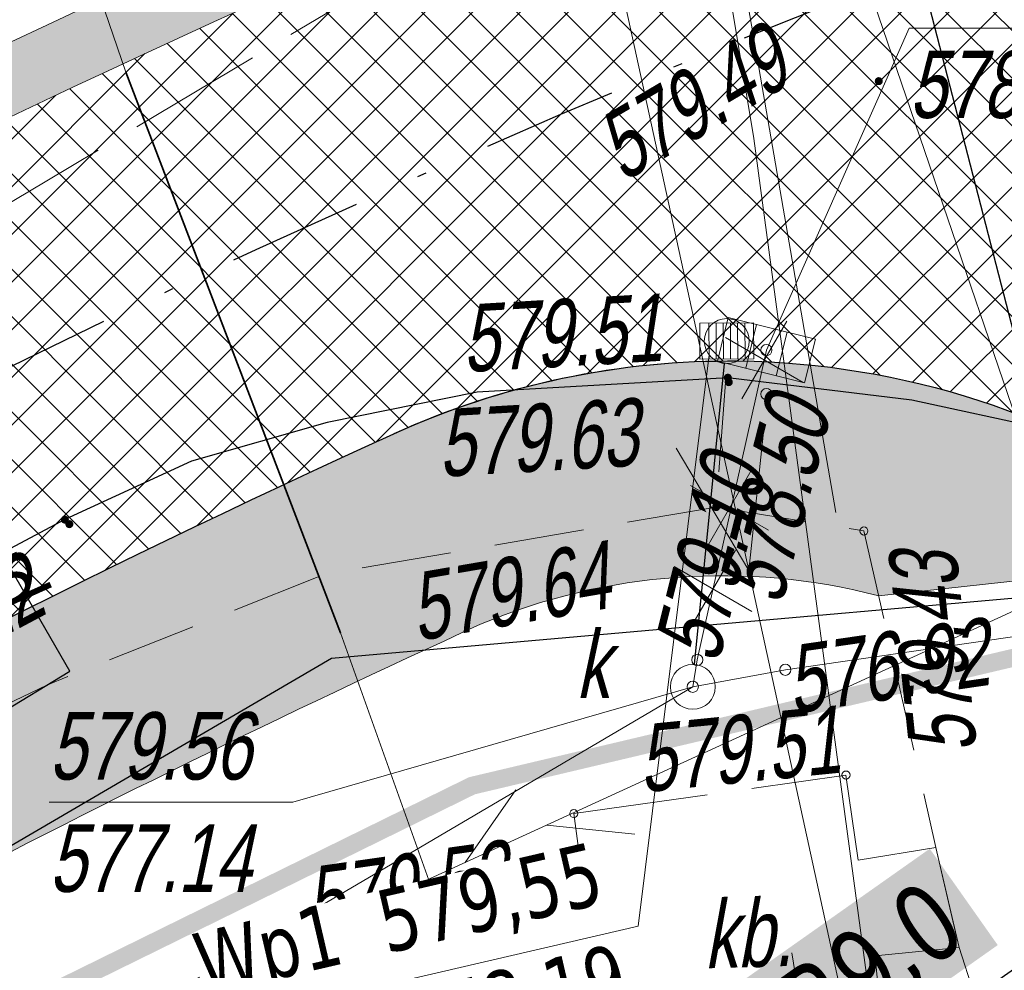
# Model space of a CAD drawing. Header units: metres. Extents: x 7403618 to 7449367, y 5479833 to 5516047.
# Tile 65 of 72: x 7449129 to 7449140, y 5479946 to 5479956. Entities that reach past the tile are written whole.
import ezdxf

# ---------------------------------------------------------------- set-up
doc = ezdxf.new("R2010")
doc.units = ezdxf.units.M
doc.header["$MEASUREMENT"] = 0
for name, pattern in [('0.5_0.5', [1, 0.5, -0.5]), ('1_OTKC', [1.5, 1, -0.5]), ('1_OTKJ', [2, 1.5, -0.5]), ('1_OTKU', [2, 1.5, -0.5]), ('3_SUEP_A', [0]), ('3_SUKP', [0]), ('3_SULO', [0]), ('3_SUTP_A', [0]), ('3_SUWP', [0]), ('414-500', [1, 0.5, -0.5]), ('DASHDOT', [1, 0.5, -0.25, 0, -0.25]), ('KTCR02-500', [1.5, 1, -0.5]), ('KTJZ01-500', [2, 1.5, -0.5])]:
    doc.linetypes.add(name, pattern=pattern)
doc.layers.get('0').update_dxf_attribs({"linetype": 'CONTINUOUS', "lineweight": 9})
doc.layers.get('Defpoints').update_dxf_attribs({"linetype": 'CONTINUOUS'})
for name, color, linetype, lineweight in [('0_kraw_najazd', 212, 'CONTINUOUS', 30), ('0_kraw_wysoki', 152, 'CONTINUOUS', 30), ('_MPZP_linie rozgraniczajace', 7, 'CONTINUOUS', 0), ('_MPZP_NLZ', 212, 'LINIAZAB', 15), ('demontaż', 1, 'CONTINUOUS', 9), ('KANDESZCZ', 82, 'CONTINUOUS', 30), ('kilometraż', 251, 'CONTINUOUS', 9), ('KTCR02', 7, 'CONTINUOUS', 15), ('KTJZ01', 7, 'CONTINUOUS', 15), ('KTKR01', 7, 'CONTINUOUS', 15), ('mdcp', 253, 'CONTINUOUS', 5), ('OSIE', 30, 'DASHDOT', 30), ('OTK_E_T_3', 7, 'CONTINUOUS', 0), ('OTK_L_0', 7, '1_OTKJ', 18), ('OTK_L_2', 7, '1_OTKC', 18), ('OTK_L_4', 7, '1_OTKU', 18), ('OTR_T_0', 21, 'CONTINUOUS', 13), ('RTPW02', 7, 'CONTINUOUS', 15), ('SUEP_L_0', 1, '3_SUEP_A', 18), ('SUK_E_T_4', 34, 'CONTINUOUS', 0), ('SUK_T_1', 34, 'CONTINUOUS', 18), ('SUK_T_3', 34, 'CONTINUOUS', 18), ('SUKP_L_0', 34, '3_SUKP', 18), ('SUKR_T_0', 34, 'CONTINUOUS', 18), ('SUL_L_1', 7, '3_SULO', 35), ('SUTP_L_0', 30, '3_SUTP_A', 18), ('SUWP_L_0', 5, '3_SUWP', 18), ('wodociag_proj', 150, 'CONTINUOUS', 25), ('Wymiary', 5, 'CONTINUOUS', 13)]:
    doc.layers.add(name, color=color, linetype=linetype, lineweight=lineweight)
doc.layers.add('Zakres', color=7, linetype='414-500', true_color=0x3a9db6)
doc.styles.get("Standard").update_dxf_attribs({"font": 'verdana.ttf', "width": 0.75})
doc.styles.add('Style-WORKING_1250 I 0.20944', font='WORKING_1250.shx', dxfattribs={"oblique": 12})
doc.linetypes.add('LINIAZAB', pattern='A,0,-0.248511,[1,linia rozgraniczajaca.shx,S=0.1,R=305.396677,X=0,Y=-0.000911],-0.350123', length=0.598634)
doc.dimstyles.new('RZUT', dxfattribs={"dimscale": 0.35, "dimtxt": 2.5, "dimasz": 2.5, "dimexe": 1.25, "dimexo": 0.625, "dimgap": 1, "dimtad": 1, "dimzin": 1, "dimtxsty": 'Standard', "dimblk": 'OBLIQUE', "dimcen": 2.5, "dimadec": 0, "dimazin": 0, "dimtfac": 1, "dimtmove": 0, "dimatfit": 3, "dimfxl": 1, "dimtfill": 2, "dimtfillclr": 256, "dimarcsym": 0})

# ---------------------------------------------------------------- blocks, each defined once
blk = doc.blocks.new('1_OTRS_1')
at = {"layer": 'OTR_T_0', "color": 7, "linetype": 'Continuous', "lineweight": 13}
blk.add_circle((0, 0), 0.45, dxfattribs=at)
blk = doc.blocks.new('4_SUKK_1')
at = {"layer": 'SUK_T_1', "linetype": 'Continuous', "lineweight": 13}
for p, q in [((-5, -2.5), (-5, 2.5)), ((-5, 2.5), (5, 2.5)), ((-1.75, 2.5), (-1.75, -2.5)), ((1.75, 2.5), (1.75, -2.5)), ((5, 2.5), (5, -2.5)), ((5, -2.5), (-5, -2.5))]:
    blk.add_line(p, q, dxfattribs=at)
blk = doc.blocks.new('4_SUKS_1')
at = {"layer": 'SUK_T_3', "linetype": 'Continuous', "lineweight": 13}
blk.add_circle((0, 0), 2.5, dxfattribs=at)
blk = doc.blocks.new('4_SUPS_1')
at = {"layer": 'SUKR_T_0', "linetype": 'Continuous', "lineweight": 13}
blk.add_circle((0, 0), 0.625, dxfattribs=at)
blk = doc.blocks.new('RTPW02_1')
at = {"linetype": 'ByBlock', "lineweight": -2}
h = blk.add_hatch(color=0, dxfattribs=at)
edge = h.paths.add_edge_path()
edge.add_arc((0, 0), 0.045, 0, 360)
blk = doc.blocks.new('mpzp_Borek')
at = {"layer": '_MPZP_linie rozgraniczajace', "color": 212, "linetype": 'Continuous', "lineweight": 30, "flags": 128}
for points in [[(-6.394, 36.367), (-0.716, 24.663), (-6.174, 16.685), (-20.265, 10.241), (-45.516, -7.138), (-70.879, -22.877), (-106.314, -36.028), (-142.728, -46.16), (-164.888, -49.54), (-163.308, -59.899), (-140.572, -56.431), (-104.678, -45.981), (-65.699, -30.251), (-46.916, -20.179), (-18.398, -0.602), (-4.775, 7.356), (3.566, 8.093)], [(6.367, -6.916), (3.566, 8.093), (-0.716, 24.663)]]:
    blk.add_lwpolyline(points, dxfattribs=at)
blk = doc.blocks.new('MDCP_borek')
at = {"layer": '_MPZP_NLZ', "linetype": 'Continuous', "lineweight": 13}
blk.add_line((206.785, -44.008), (205.744, -37.815), dxfattribs=at)
blk.add_line((206.785, -44.008), (205.744, -37.815), dxfattribs=at)
at = {"layer": 'KTCR02', "color": 252, "linetype": 'KTCR02-500', "lineweight": 13, "true_color": 0x939598, "flags": 128}
blk.add_lwpolyline([(204.903, -32.853), (200.533, -33.603), (197.453, -34.833), (194.373, -36.313), (188.733, -40.143), (180.863, -45.773), (174.913, -49.783)], dxfattribs=at)
blk.add_lwpolyline([(204.903, -32.853), (200.533, -33.603), (197.453, -34.833), (194.373, -36.313), (188.733, -40.143), (180.863, -45.773), (174.913, -49.783)], dxfattribs=at)
at = {"layer": 'KTJZ01', "color": 252, "linetype": 'KTJZ01-500', "lineweight": 13, "true_color": 0x939598, "flags": 128}
blk.add_lwpolyline([(39.623, -60.193), (40.363, -66.123), (41.663, -74.253), (43.943, -83.953), (45.913, -90.913), (46.973, -91.803), (50.363, -93.703), (54.423, -93.293), (62.453, -91.123), (68.393, -89.683), (75.073, -87.963), (85.853, -85.123), (92.523, -83.303), (95.383, -82.473), (101.573, -80.493), (108.093, -78.253), (116.373, -75.223), (124.513, -71.633), (131.743, -68.643), (141.593, -64.193), (144.023, -62.903), (147.183, -61.283), (151.263, -59.063), (156.793, -55.923), (162.093, -52.783), (168.243, -48.773), (176.893, -42.833), (185.543, -36.803), (192.933, -31.893), (197.453, -29.223), (201.193, -26.983)], dxfattribs=at)
blk.add_lwpolyline([(39.623, -60.193), (40.363, -66.123), (41.663, -74.253), (43.943, -83.953), (45.913, -90.913), (46.973, -91.803), (50.363, -93.703), (54.423, -93.293), (62.453, -91.123), (68.393, -89.683), (75.073, -87.963), (85.853, -85.123), (92.523, -83.303), (95.383, -82.473), (101.573, -80.493), (108.093, -78.253), (116.373, -75.223), (124.513, -71.633), (131.743, -68.643), (141.593, -64.193), (144.023, -62.903), (147.183, -61.283), (151.263, -59.063), (156.793, -55.923), (162.093, -52.783), (168.243, -48.773), (176.893, -42.833), (185.543, -36.803), (192.933, -31.893), (197.453, -29.223), (201.193, -26.983)], dxfattribs=at)
at = {"layer": 'KTKR01', "color": 252, "linetype": 'Continuous', "lineweight": 30, "true_color": 0x939598, "flags": 128}
blk.add_lwpolyline([(210.235, -32.773), (209.723, -32.483), (208.553, -31.983), (207.083, -31.663), (205.033, -31.413), (202.243, -31.573), (200.573, -31.913), (199.063, -32.343), (197.653, -32.993), (194.873, -34.473), (191.763, -36.623), (182.333, -43.073)], dxfattribs=at)
blk.add_lwpolyline([(210.235, -32.773), (209.723, -32.483), (208.553, -31.983), (207.083, -31.663), (205.033, -31.413), (202.243, -31.573), (200.573, -31.913), (199.063, -32.343), (197.653, -32.993), (194.873, -34.473), (191.763, -36.623), (182.333, -43.073)], dxfattribs=at)
at = {"layer": 'OTK_L_0', "color": 252, "linetype": 'Continuous', "lineweight": 13, "true_color": 0x939598}
blk.add_line((204.991, -25.712), (206.235, -32.912), dxfattribs=at)
blk.add_line((204.991, -25.712), (206.235, -32.912), dxfattribs=at)
at = {"layer": 'OTK_L_2', "color": 252, "linetype": '1_OTKC', "lineweight": 13, "true_color": 0x939598}
for p, q in [((205.008, -31.465), (204.903, -32.853)), ((205.008, -31.465), (204.903, -32.853)), ((204.903, -32.853), (206.548, -33.119)), ((204.903, -32.853), (206.548, -33.119)), ((206.548, -33.119), (207.349, -36.643)), ((206.548, -33.119), (207.349, -36.643)), ((207.349, -36.643), (207.607, -37.755)), ((207.349, -36.643), (207.607, -37.755)), ((207.607, -37.755), (207.859, -38.533)), ((207.607, -37.755), (207.859, -38.533))]:
    blk.add_line(p, q, dxfattribs=at)
at = {"layer": 'OTK_L_4', "color": 252, "linetype": '1_OTKU', "lineweight": 13, "true_color": 0x939598}
for p, q in [((203.318, -36.264), (206.348, -35.835)), ((203.318, -36.264), (206.348, -35.835)), ((206.348, -35.835), (206.483, -36.783)), ((206.348, -35.835), (206.483, -36.783)), ((203.715, -39.217), (203.318, -36.264)), ((203.715, -39.217), (203.318, -36.264)), ((206.483, -36.783), (207.349, -36.643)), ((206.483, -36.783), (207.349, -36.643)), ((207.349, -36.643), (207.607, -37.755)), ((207.349, -36.643), (207.607, -37.755)), ((207.607, -37.755), (206.673, -37.845)), ((207.607, -37.755), (206.673, -37.845)), ((206.673, -37.845), (206.765, -38.85)), ((206.673, -37.845), (206.765, -38.85))]:
    blk.add_line(p, q, dxfattribs=at)
at = {"layer": 'SUEP_L_0', "linetype": 'Continuous', "lineweight": 13}
for p, q in [((205.267, -33.557), (203.133, -23.787)), ((205.267, -33.557), (203.133, -23.787)), ((205.267, -33.557), (205.435, -31.984)), ((205.267, -33.557), (205.435, -31.984)), ((204.458, -32.198), (205.267, -33.557)), ((204.458, -32.198), (205.267, -33.557)), ((207.235, -42.564), (205.267, -33.557)), ((207.235, -42.564), (205.267, -33.557))]:
    blk.add_line(p, q, dxfattribs=at)
at = {"layer": 'SUKP_L_0', "linetype": 'Continuous', "lineweight": 13}
for p, q in [((204.693, -34.553), (205.462, -31.106)), ((204.693, -34.553), (205.462, -31.106)), ((205.673, -34.663), (218.253, -32.833)), ((205.673, -34.663), (218.253, -32.833)), ((204.643, -34.853), (204.693, -34.553)), ((204.643, -34.853), (204.693, -34.553)), ((204.643, -34.853), (205.673, -34.663)), ((204.643, -34.853), (205.673, -34.663)), ((193.763, -41.253), (204.643, -34.853)), ((193.763, -41.253), (204.643, -34.853))]:
    blk.add_line(p, q, dxfattribs=at)
at = {"layer": 'SUKR_T_0', "linetype": 'Continuous', "lineweight": 13}
for p, q in [((205.462, -31.106), (207.053, -27.523)), ((205.462, -31.106), (207.053, -27.523)), ((207.053, -27.523), (209.794, -27.523)), ((207.053, -27.523), (209.794, -27.523)), ((204.643, -34.853), (200.192, -36.135)), ((204.643, -34.853), (200.192, -36.135)), ((197.478, -36.135), (200.192, -36.135)), ((197.478, -36.135), (200.192, -36.135))]:
    blk.add_line(p, q, dxfattribs=at)
at = {"layer": 'SUL_L_1', "color": 7, "linetype": 'Continuous'}
blk.add_line((198.333, -28.013), (200.723, -34.253), dxfattribs=at)
blk.add_line((198.333, -28.013), (200.723, -34.253), dxfattribs=at)
at = {"layer": 'SUTP_L_0', "linetype": 'Continuous', "lineweight": 13}
for p, q in [((199.609, -37.955), (213.243, -31.701)), ((199.609, -37.955), (213.243, -31.701)), ((202.109, -36.808), (202.673, -36)), ((202.109, -36.808), (202.673, -36)), ((203.018, -36.391), (203.999, -36.492)), ((203.018, -36.391), (203.999, -36.492)), ((185.975, -44.21), (199.609, -37.955)), ((185.975, -44.21), (199.609, -37.955))]:
    blk.add_line(p, q, dxfattribs=at)
at = {"layer": 'SUWP_L_0', "linetype": 'Continuous', "lineweight": 13}
for p, q in [((205.323, -28.753), (204.493, -23.773)), ((205.323, -28.753), (204.493, -23.773)), ((197.563, -25.783), (198.333, -28.013)), ((197.563, -25.783), (198.333, -28.013)), ((198.333, -28.013), (200.723, -34.253)), ((198.333, -28.013), (200.723, -34.253)), ((206.753, -39.363), (205.323, -28.753)), ((206.753, -39.363), (205.323, -28.753)), ((200.723, -34.253), (204.613, -45.153)), ((200.723, -34.253), (204.613, -45.153))]:
    blk.add_line(p, q, dxfattribs=at)
blk.add_blockref('mpzp_Borek', (205.397, -41.892))
blk.add_blockref('mpzp_Borek', (205.397, -41.892))
at = {"layer": 'OTR_T_0', "color": 252, "linetype": 'Continuous', "lineweight": 13, "true_color": 0x939598, "xscale": 0.1, "yscale": 0.1, "zscale": 0.1}
for p in [(206.548, -33.119), (206.548, -33.119), (206.348, -35.835), (206.348, -35.835), (203.318, -36.264), (203.318, -36.264)]:
    blk.add_blockref('1_OTRS_1', p, dxfattribs=at)
at = {"layer": 'RTPW02', "color": 252, "linetype": 'Continuous', "lineweight": 13, "true_color": 0x939598}
for p in [(206.713, -28.113), (206.713, -28.113), (205.033, -31.413), (205.033, -31.413), (205.043, -31.463), (205.043, -31.463), (204.903, -32.853), (204.903, -32.853), (197.653, -32.993), (197.653, -32.993), (197.703, -33.043), (197.703, -33.043)]:
    blk.add_blockref('RTPW02_1', p, dxfattribs=at)
at = {"layer": 'SUK_T_1', "linetype": 'Continuous', "lineweight": 13, "xscale": 0.1, "yscale": 0.1, "zscale": 0.1, "rotation": 346.0299997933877}
blk.add_blockref('4_SUKK_1', (205.462, -31.106), dxfattribs=at)
blk.add_blockref('4_SUKK_1', (205.462, -31.106), dxfattribs=at)
at = {"layer": 'SUK_T_3', "linetype": 'Continuous', "lineweight": 13, "xscale": 0.1, "yscale": 0.1, "zscale": 0.1}
blk.add_blockref('4_SUKS_1', (204.643, -34.853), dxfattribs=at)
blk.add_blockref('4_SUKS_1', (204.643, -34.853), dxfattribs=at)
at = {"layer": 'SUKR_T_0', "linetype": 'Continuous', "lineweight": 13, "xscale": 0.1, "yscale": 0.1, "zscale": 0.1}
for p in [(205.462, -31.106), (205.462, -31.106), (205.463, -31.596), (205.463, -31.596), (204.693, -34.553), (204.693, -34.553), (205.673, -34.663), (205.673, -34.663), (204.643, -34.853), (204.643, -34.853)]:
    blk.add_blockref('4_SUPS_1', p, dxfattribs=at)
at = {"layer": 'OTK_E_T_3', "color": 252, "lineweight": 13, "true_color": 0x939598, "insert": (205.253, -37.603), "char_height": 0.75, "attachment_point": 5, "rotation": 1.6366, "line_spacing_factor": 0.6}
blk.add_mtext('\\FWORKING_1250;\\Q12;\\H1x;\\W0.733333;kb.', dxfattribs=at)
blk.add_mtext('\\FWORKING_1250;\\Q12;\\H1x;\\W0.733333;kb.', dxfattribs=at)
at = {"layer": 'OTR_T_0', "color": 252, "lineweight": 13, "true_color": 0x939598, "char_height": 0.75, "attachment_point": 1, "line_spacing_factor": 0.6}
for s, insert, rotation in [('\\FWORKING_1250;\\Q12;\\H1x;\\W0.733333;579.43', (207.062, -35.643), 95.987), ('\\FWORKING_1250;\\Q12;\\H1x;\\W0.733333;579.43', (207.062, -35.643), 95.987), ('\\FWORKING_1250;\\Q12;\\H1x;\\W0.733333;579.51', (203.998, -35.282), 5.6624), ('\\FWORKING_1250;\\Q12;\\H1x;\\W0.733333;579.51', (203.998, -35.282), 5.6624), ('\\FWORKING_1250;\\Q12;\\H1x;\\W0.733333;579.52', (200.286, -36.875), 8.0586), ('\\FWORKING_1250;\\Q12;\\H1x;\\W0.733333;579.52', (200.286, -36.875), 8.0586)]:
    blk.add_mtext(s, dxfattribs=dict(at, insert=insert, rotation=rotation))
at = {"layer": 'RTPW02', "color": 252, "linetype": 'Continuous', "lineweight": 13, "true_color": 0x939598, "style": 'Style-WORKING_1250 I 0.20944', "oblique": 12, "width": 0.725}
for s, rotation, p in [('579.49', 30.5707, (203.864, -29.245)), ('579.49', 30.5707, (203.864, -29.245)), ('579.51', 3.2822, (202.094, -31.352)), ('579.51', 3.2822, (202.094, -31.352)), ('579.63', 3.2822, (201.827, -32.517)), ('579.63', 3.2822, (201.827, -32.517)), ('579.64', 9.7385, (201.566, -34.346)), ('579.64', 9.7385, (201.566, -34.346)), ('580.12', 28.0297, (195.511, -35.073)), ('580.12', 28.0297, (195.511, -35.073))]:
    blk.add_text(s, height=0.75, rotation=rotation, dxfattribs=at).set_placement(p)
at = {"layer": 'SUK_E_T_4', "lineweight": 13, "insert": (203.343, -34.976), "char_height": 0.75, "attachment_point": 7, "line_spacing_factor": 0.6}
blk.add_mtext('\\FWORKING_1250;\\Q12;\\H1x;\\W0.733333;k', dxfattribs=at)
blk.add_mtext('\\FWORKING_1250;\\Q12;\\H1x;\\W0.733333;k', dxfattribs=at)
at = {"layer": 'SUKR_T_0', "lineweight": 13, "char_height": 0.75, "attachment_point": 1, "line_spacing_factor": 0.6}
for s, insert in [('\\FWORKING_1250;\\Q12;\\H1x;\\W0.733333;578.76', (207.053, -27.773)), ('\\FWORKING_1250;\\Q12;\\H1x;\\W0.733333;578.76', (207.053, -27.773)), ('\\FWORKING_1250;\\Q12;\\H1x;\\W0.733333;579.56', (197.478, -35.135)), ('\\FWORKING_1250;\\Q12;\\H1x;\\W0.733333;579.56', (197.478, -35.135)), ('\\FWORKING_1250;\\Q12;\\H1x;\\W0.733333;577.14', (197.478, -36.385)), ('\\FWORKING_1250;\\Q12;\\H1x;\\W0.733333;577.14', (197.478, -36.385))]:
    blk.add_mtext(s, dxfattribs=dict(at, insert=insert))
at = {"layer": 'SUKR_T_0', "lineweight": 13, "char_height": 0.75, "line_spacing_factor": 0.6}
for s, insert, attachment_point, rotation in [('\\FWORKING_1250;\\Q12;\\H1x;\\W0.733333;578.50', (205.463, -31.596), 3, 75.62), ('\\FWORKING_1250;\\Q12;\\H1x;\\W0.733333;578.50', (205.463, -31.596), 3, 75.62), ('\\FWORKING_1250;\\Q12;\\H1x;\\W0.733333;579.10', (204.935, -34.614), 7, 75.96), ('\\FWORKING_1250;\\Q12;\\H1x;\\W0.733333;579.10', (204.935, -34.614), 7, 75.96), ('\\FWORKING_1250;\\Q12;\\H1x;\\W0.733333;576.92', (205.691, -34.787), 4, 8.29), ('\\FWORKING_1250;\\Q12;\\H1x;\\W0.733333;576.92', (205.691, -34.787), 4, 8.29)]:
    blk.add_mtext(s, dxfattribs=dict(at, insert=insert, attachment_point=attachment_point, rotation=rotation))
blk = doc.blocks.new('Wpust')
at = {"layer": 'KANDESZCZ', "lineweight": 20, "ltscale": 20}
for points in [[(-0.36, -0.026), (0.114, 0.342), (0.36, 0.026), (-0.114, -0.342), (-0.36, -0.026)], [(0.114, 0.342), (0.36, 0.026)]]:
    blk.add_lwpolyline(points, dxfattribs=at)
at = {"layer": 'KANDESZCZ', "lineweight": 5, "ltscale": 20}
for points in [[(-0.03, 0.23), (0.216, -0.086)], [(0.033, 0.279), (0.279, -0.037)], [(-0.156, 0.132), (0.089, -0.184)], [(-0.093, 0.181), (0.152, -0.135)], [(-0.283, 0.034), (-0.037, -0.282)], [(-0.219, 0.083), (0.026, -0.233)]]:
    blk.add_lwpolyline(points, dxfattribs=at)
at = {"layer": 'KANDESZCZ', "lineweight": 20, "ltscale": 20}
blk.add_circle((0, 0), 0.25, dxfattribs=at)
blk = doc.blocks.new('demontaż')
at = {"layer": 'demontaż'}
for points in [[(-0.25, -0.433), (0.25, 0.433)], [(-0.433, 0.25), (0.433, -0.25)]]:
    blk.add_lwpolyline(points, dxfattribs=at)
blk = doc.blocks.new('*D186')
at = {"layer": 'Defpoints', "color": 0, "transparency": 16777216}
for p in [(7449125.669, 5479951.125), (7449185.602, 5479835.765)]:
    blk.add_point(p, dxfattribs=at)
at = {"layer": 'Wymiary', "color": 0, "lineweight": -2, "transparency": 16777216}
blk.add_line((7449137.1, 5479929.122), (7449126.314, 5479949.883), dxfattribs=at)
at = {"layer": 'Wymiary', "color": 0, "transparency": 16777216}
blk.add_solid([(7449126.521, 5479949.99), (7449126.107, 5479949.775), (7449125.669, 5479951.125)], dxfattribs=at)
at = {"layer": 'Wymiary', "color": 0, "transparency": 16777216, "insert": (7449137.026, 5479931.227), "char_height": 0.875, "attachment_point": 5, "rotation": 297.4532, "bg_fill": 1, "box_fill_scale": 1.25, "bg_fill_color": 256, "bg_fill_true_color": 16448250, "bg_fill_transparency": 0}
blk.add_mtext('R130,0', dxfattribs=at)
blk = doc.blocks.new('*D188')
at = {"layer": 'Defpoints', "color": 0, "transparency": 16777216}
for p in [(7449143.818, 5479948.784), (7449136.464, 5479943.596)]:
    blk.add_point(p, dxfattribs=at)
at = {"layer": 'Wymiary', "color": 0, "lineweight": -2, "transparency": 16777216}
blk.add_line((7449137.533, 5479944.351), (7449142.674, 5479947.977), dxfattribs=at)
at = {"layer": 'Wymiary', "color": 0, "transparency": 16777216}
blk.add_solid([(7449142.54, 5479948.168), (7449142.809, 5479947.786), (7449143.818, 5479948.784)], dxfattribs=at)
at = {"layer": 'Wymiary', "color": 0, "transparency": 16777216, "insert": (7449138.097, 5479945.856), "char_height": 0.875, "attachment_point": 5, "rotation": 35.1981, "bg_fill": 1, "box_fill_scale": 1.25, "bg_fill_color": 256, "bg_fill_true_color": 16448250, "bg_fill_transparency": 0}
blk.add_mtext('R9,0', dxfattribs=at)

msp = doc.modelspace()

# ---------------------------------------------------------------- hatches: boundary and pattern name
at = {"true_color": 0x93278f, "transparency": 33554597}
h = msp.add_hatch(dxfattribs=at)
h.set_pattern_fill('ANSI37', color=217, scale=2)
h.set_pattern_definition([(45, (0, 0), (-0.1767766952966, 0.1767766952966), []), (135, (0, 0), (-0.1767766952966, -0.1767766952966), [])])
edge = h.paths.add_edge_path()
edge.add_line((7449139.861, 5479965.612), (7449139.262, 5479965.675))
edge.add_line((7449139.262, 5479965.675), (7449139.686, 5479964.956))
edge.add_arc((7449048.761, 5479928.374), 98.008, 10.04312, 21.91674, ccw=False)
edge.add_line((7449145.267, 5479945.466), (7449145.715, 5479945.702))
edge.add_arc((7449030.356, 5479922.602), 117.649, 11.32344, 21.44313)
at = {"true_color": 0x636466, "transparency": 33554597}
h = msp.add_hatch(color=251, dxfattribs=at)
h.dxf.hatch_style = 1
edge = h.paths.add_edge_path()
edge.add_line((7449138.133, 5479960.776), (7449136.061, 5479962.175))
edge.add_arc((7449132.331, 5479964.693), 4.5, 289.6848, 325.975, ccw=False)
edge.add_line((7449133.847, 5479960.456), (7449134.692, 5479958.094))
edge.add_line((7449134.692, 5479958.094), (7449135.021, 5479958.23))
edge.add_arc((7449132.331, 5479964.693), 7, 292.5957, 325.975)
edge = h.paths.add_edge_path()
edge.add_arc((7448968.985, 5479897.837), 4, 14.1814, 70.8144)
edge.add_line((7448970.3, 5479901.615), (7448971.801, 5479895.673))
edge.add_line((7448971.801, 5479895.673), (7448971.451, 5479894.367))
edge.add_line((7448971.451, 5479894.367), (7448973.835, 5479894.971))
edge.add_line((7448973.835, 5479894.971), (7448972.863, 5479898.817))
h.paths.add_polyline_path([(7448973.331, 5479888.815), (7448974.779, 5479891.245), (7448973.835, 5479894.971), (7448971.451, 5479894.367), (7448971.862, 5479892.683), (7448972.75, 5479889.04), (7448972.84, 5479888.691)])
edge = h.paths.add_edge_path()
edge.add_arc((7448975.908, 5479874.558), 3, 297.7197, 374.2048)
edge.add_line((7448978.816, 5479875.295), (7448977.954, 5479878.702))
edge.add_line((7448977.954, 5479878.702), (7448976.619, 5479883.974))
edge.add_line((7448976.619, 5479883.974), (7448974.189, 5479885.422))
edge.add_line((7448974.189, 5479885.422), (7448973.716, 5479885.303))
edge.add_line((7448973.716, 5479885.303), (7448973.74, 5479885.21))
edge.add_line((7448973.74, 5479885.21), (7448974.929, 5479879.852))
edge.add_line((7448974.929, 5479879.852), (7448976.11, 5479874.55))
edge.add_line((7448976.11, 5479874.55), (7448976.54, 5479874.63))
edge.add_line((7448976.54, 5479874.63), (7448977.303, 5479871.903))
edge = h.paths.add_edge_path()
edge.add_arc((7448963.941, 5480132.365), 242.5, 298.10074, 299.9233)
edge.add_line((7449084.91, 5479922.192), (7449086.834, 5479921.689))
edge.add_line((7449086.834, 5479921.689), (7449087.153, 5479921.138))
edge.add_arc((7391380.449, 5591206.835), 125357.768, 297.40559556, 297.40879635, ccw=False)
edge.add_arc((7449127.239, 5479824.654), 104.122, 116.40385, 118.37658)
edge.add_line((7449077.753, 5479916.265), (7449077.571, 5479916.633))
edge.add_line((7449077.571, 5479916.633), (7449078.164, 5479918.451))
edge = h.paths.add_edge_path()
edge.add_arc((7448963.941, 5480132.365), 242.5, 295.64257, 296.29272)
edge.add_line((7449071.358, 5479914.954), (7449073.118, 5479914.357))
edge.add_line((7449073.118, 5479914.357), (7449073.296, 5479913.999))
edge.add_arc((7448937.399, 5480186.938), 304.9, 296.20603, 296.46878, ccw=False)
edge.add_line((7449072.043, 5479913.378), (7449068.407, 5479911.676))
edge.add_line((7449068.407, 5479911.676), (7449068.253, 5479912.004))
edge.add_line((7449068.253, 5479912.004), (7449068.884, 5479913.749))
edge = h.paths.add_edge_path()
edge.add_arc((7448963.941, 5480132.365), 242.5, 291.6028, 294.20071)
edge.add_line((7449063.35, 5479911.177), (7449065.07, 5479910.555))
edge.add_line((7449065.07, 5479910.555), (7449065.24, 5479910.192))
edge.add_line((7449065.24, 5479910.192), (7449064.21, 5479909.704))
edge.add_line((7449064.21, 5479909.704), (7449058.8, 5479907.54))
edge.add_line((7449058.8, 5479907.54), (7449057.19, 5479906.89))
edge.add_line((7449057.19, 5479906.89), (7449052.87, 5479905.12))
edge.add_line((7449052.87, 5479905.12), (7449052.467, 5479904.953))
edge.add_line((7449052.467, 5479904.953), (7449052.428, 5479905.051))
edge.add_line((7449052.428, 5479905.051), (7449053.222, 5479906.899))
edge = h.paths.add_edge_path()
edge.add_arc((7448963.941, 5480132.365), 242.5, 290.03895, 290.20075)
edge.add_line((7449047.679, 5479904.782), (7449049.642, 5479903.939))
edge.add_line((7449049.642, 5479903.939), (7449049.696, 5479903.803))
edge.add_line((7449049.696, 5479903.803), (7449049.28, 5479903.63))
edge.add_line((7449049.28, 5479903.63), (7449046.39, 5479902.41))
edge.add_line((7449046.39, 5479902.41), (7449046.198, 5479902.342))
edge.add_line((7449046.198, 5479902.342), (7449046.116, 5479902.559))
edge.add_line((7449046.116, 5479902.559), (7449047.036, 5479904.546))
edge = h.paths.add_edge_path()
edge.add_line((7449108.969, 5479937.799), (7449105.952, 5479935.722))
edge.add_line((7449105.952, 5479935.722), (7449105.392, 5479933.067))
edge.add_line((7449105.392, 5479933.067), (7449105.656, 5479932.668))
edge.add_arc((7448937.399, 5480186.938), 304.9, 303.49357, 304.55325)
edge.add_line((7449110.33, 5479935.823), (7449111.545, 5479936.659))
edge.add_line((7449111.545, 5479936.659), (7449117.01, 5479940.46))
edge.add_line((7449117.01, 5479940.46), (7449117.707, 5479940.934))
edge.add_line((7449117.707, 5479940.934), (7449120.81, 5479943.04))
edge.add_line((7449120.81, 5479943.04), (7449121.029, 5479942.993))
edge.add_arc((7449185.548, 5479835.866), 125.056, 114.49549, 121.05964, ccw=False)
edge.add_arc((7449136.383, 5479943.257), 6.949, 75.4498, 112.7321, ccw=False)
edge.add_line((7449138.129, 5479949.983), (7449141.726, 5479950.377))
edge.add_line((7449141.726, 5479950.377), (7449141.664, 5479950.942))
edge.add_arc((7449136.464, 5479943.596), 9, 54.7034, 89.3073)
edge.add_arc((7449136.464, 5479943.597), 9, 89.3072, 114.4985)
edge.add_arc((7449185.602, 5479835.765), 127.5, 114.49848, 124.55325)
edge.add_line((7449113.287, 5479940.774), (7449108.969, 5479937.799))
h.paths.add_polyline_path([(7449014.763, 5479892.692), (7449014.641, 5479893.136), (7449012.291, 5479894.473), (7448996.108, 5479890.401), (7448994.657, 5479887.973), (7448994.737, 5479887.653)])
edge = h.paths.add_edge_path()
edge.add_line((7448987.504, 5479885.834), (7448991.828, 5479886.921))
edge.add_line((7448991.828, 5479886.921), (7448991.747, 5479887.241))
edge.add_line((7448991.747, 5479887.241), (7448989.32, 5479888.693))
edge.add_line((7448989.32, 5479888.693), (7448986.935, 5479888.093))
edge.add_arc((7448988.887, 5479880.335), 8, 104.1224, 179.9199)
edge.add_line((7448980.887, 5479880.346), (7448983.188, 5479880.293))
edge.add_line((7448983.188, 5479880.293), (7448983.217, 5479880.386))
edge.add_arc((7448988.887, 5479880.335), 5.67, 104.1224, 179.4867, ccw=False)
edge = h.paths.add_edge_path()
edge.add_line((7449033.792, 5479898.193), (7449033.903, 5479897.85))
edge.add_line((7449033.903, 5479897.85), (7449036.795, 5479898.818))
edge.add_line((7449036.795, 5479898.818), (7449036.8, 5479898.81))
edge.add_line((7449036.8, 5479898.81), (7449041.6, 5479900.72))
edge.add_line((7449041.6, 5479900.72), (7449042.69, 5479901.1))
edge.add_line((7449042.69, 5479901.1), (7449042.898, 5479901.174))
edge.add_line((7449042.898, 5479901.174), (7449042.841, 5479901.324))
edge.add_line((7449042.841, 5479901.324), (7449040.63, 5479902.311))
edge.add_arc((7448963.941, 5480132.365), 242.5, 287.03863, 288.43596, ccw=False)
edge.add_line((7449034.997, 5479900.509), (7449033.792, 5479898.193))
edge = h.paths.add_edge_path()
edge.add_line((7449099.033, 5479928.123), (7449102.796, 5479930.631))
edge.add_line((7449102.796, 5479930.631), (7449102.475, 5479931.132))
edge.add_line((7449102.475, 5479931.132), (7449099.988, 5479931.623))
edge.add_arc((7448963.941, 5480132.365), 242.5, 301.43725, 304.1262, ccw=False)
edge.add_line((7449090.42, 5479925.461), (7449089.863, 5479923.442))
edge.add_line((7449089.863, 5479923.442), (7449090.179, 5479922.895))
edge.add_arc((7449082.788, 5479949.107), 27.234, 285.7478, 285.7481)
edge.add_line((7449090.179, 5479922.895), (7449092.67, 5479924.153))
edge.add_line((7449092.67, 5479924.153), (7449099.033, 5479928.123))
at = {"true_color": 0x991b1e, "transparency": 33554597}
h = msp.add_hatch(dxfattribs=at)
h.set_pattern_fill('GRAVEL', color=244)
h.set_pattern_definition([(228.012787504, (0.72, 1), (-8.00000000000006, -9), [0.134536, -13.31908804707]), (184.969740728, (0.63, 0.9), (11.99999999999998, 1.00000000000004), [0.230868, -22.85592476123]), (132.510447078, (0.4, 0.88), (10.00000000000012, -10.99999999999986), [0.162788, -16.1160325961]), (267.273689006, (0.01, 0.63), (1.00000000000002, 20.00000000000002), [0.210238, -20.81355804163]), (292.833654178, (0, 0.42), (-5, 12.00000000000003), [0.206155, -20.40937312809]), (357.273689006, (0.08, 0.23), (-20.00000000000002, 1.00000000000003), [0.210238, -20.81355804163]), (37.6942404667, (0.29, 0.22), (-13, -9.99999999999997), [0.278029, -27.52484854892]), (72.2553283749, (0.51, 0.39), (7.00000000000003, 22), [0.262488, -25.98632149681]), (121.429565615, (0.59, 0.64), (-8.00000000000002, 13), [0.21095, -20.88407310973]), (175.236358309, (0.48, 0.82), (11, -1.00000000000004), [0.240832, -11.80076257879]), (222.397437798, (0.24, 0.84), (-11.99999999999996, -10.99999999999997), [0.311448, -30.8333750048]), (138.814074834, (1, 0.62), (-7, 6), [0.106301, -10.52384481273]), (171.46923439, (0.92, 0.69), (13, -2), [0.202237, -20.02151141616]), (225, (0.72, 0.72), (-1e-16, -1), [0.141421, -1.27279256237]), (203.198590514, (0.65, 0.84), (5, 2), [0.076158, -7.53961510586]), (291.801409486, (0.58, 0.81), (-0.9999999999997, 3), [0.107703, -5.27746180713]), (30.963756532, (0.62, 0.71), (3, 2), [0.174929, -5.65602289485]), (161.565051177, (0.77, 0.8), (2, -1), [0.126491, -3.03578666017]), (16.389540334, (0, 0.81), (9.99999999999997, 3.00000000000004), [0.1772, -17.54284514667]), (70.3461759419, (0.17, 0.86), (-4.0000000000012, -11.0000000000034), [0.148661, -14.71740774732]), (293.198590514, (0.77, 1), (-2, 5), [0.152315, -7.46345810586]), (343.610459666, (0.83, 0.86), (-9.99999999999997, 3.00000000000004), [0.1772, -17.54284514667]), (339.44395478, (0, 0.19), (-5, 2), [0.17088, -8.37312374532]), (294.775140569, (0.16, 0.13), (-5, 11), [0.143178, -14.17464306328]), (66.8014094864, (0.78, 0), (2, 5), [0.152315, -7.46345810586]), (17.3540246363, (0.84, 0.14), (-12.99999999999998, -3.99999999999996), [0.167631, -16.59542361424]), (69.4439547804, (0.29, 0), (-2, -5), [0.08544, -8.45856374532]), (101.309932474, (0.72, 0), (-1, 4), [0.05099, -5.04802951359]), (165.963756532, (0.71, 0.05), (3, -1), [0.206155, -3.91695062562]), (186.009005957, (0.51, 0.1), (10.00000000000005, 0.99999999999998), [0.19105, -18.91392317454]), (303.690067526, (0.62, 0.62), (-1, 2), [0.144222, -3.46132927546]), (353.157226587, (0.7, 0.5), (17.00000000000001, -2.00000000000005), [0.251794, -24.92756262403]), (60.9453959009, (0.95, 0.47), (-4, -7), [0.102956, -10.19267414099]), (90, (1, 0.56), (-1, 1), [0.06, -0.94]), (120.256437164, (0.49, 0.13), (4, -7), [0.138924, -13.75351998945]), (48.0127875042, (0.42, 0.25), (8, 9), [0.269072, -13.18455204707]), (0, (0.6, 0.45), (1, 1), [0.26, -0.74]), (325.304846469, (0.86, 0.45), (10.00000000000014, -6.99999999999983), [0.158114, -15.65327430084]), (254.054604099, (0.99, 0.36), (-1, -4), [0.145602, -7.13450788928]), (207.645975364, (0.95, 0.22), (-18.99999999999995, -10.00000000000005), [0.237065, -23.46947418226]), (175.42607874, (0.74, 0.11), (-12.99999999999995, 1), [0.250799, -24.82907340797])])
edge = h.paths.add_edge_path()
edge.add_line((7449134.692, 5479958.094), (7449134.439, 5479958.801))
edge.add_arc((7449185.602, 5479835.765), 133.25, 112.57928, 124.55325)
edge.add_line((7449110.026, 5479945.509), (7449098.219, 5479937.378))
edge.add_arc((7448963.941, 5480132.365), 236.75, 302.65636, 304.55325, ccw=False)
edge.add_line((7449091.691, 5479933.04), (7449092.956, 5479932.963))
edge.add_arc((7448963.941, 5480132.365), 237.5, 302.90329, 304.55325)
edge.add_line((7449098.644, 5479936.76), (7449110.452, 5479944.892))
edge.add_arc((7449185.602, 5479835.765), 132.5, 112.59568, 124.55325, ccw=False)
edge = h.paths.add_edge_path()
edge.add_arc((7448963.941, 5480132.365), 236.75, 301.32275, 301.48088, ccw=False)
edge.add_line((7449087.017, 5479930.121), (7449087.407, 5479929.447))
edge.add_line((7449087.407, 5479929.447), (7449087.521, 5479929.528))
edge.add_line((7449087.521, 5479929.528), (7449087.575, 5479930.461))
edge = h.paths.add_edge_path()
edge.add_line((7449086.542, 5479928.945), (7449086.162, 5479929.603))
edge.add_arc((7448963.941, 5480132.365), 236.75, 298.12045, 301.08069, ccw=False)
edge.add_line((7449075.527, 5479923.562), (7449076.585, 5479923.278))
edge.add_arc((7448963.941, 5480132.365), 237.5, 298.31332, 300.60911)
edge.add_line((7449084.871, 5479927.958), (7449085.73, 5479928.469))
edge.add_line((7449085.73, 5479928.469), (7449086.542, 5479928.945))
edge = h.paths.add_edge_path()
edge.add_arc((7448963.941, 5480132.365), 236.75, 294.29673, 296.86884, ccw=False)
edge.add_line((7449061.355, 5479916.585), (7449062.348, 5479916.212))
edge.add_arc((7448963.941, 5480132.365), 237.5, 294.47818, 296.7081)
edge.add_line((7449070.684, 5479920.205), (7449070.94, 5479921.174))
edge = h.paths.add_edge_path()
edge.add_line((7449055.906, 5479914.204), (7449054.154, 5479913.477))
edge.add_arc((7449067.39, 5479878.717), 37.195, 110.8458, 111.9899)
edge.add_line((7449053.463, 5479913.206), (7449053.753, 5479912.514))
edge.add_arc((7449067.39, 5479878.717), 36.445, 110.8285, 111.9736, ccw=False)
edge.add_line((7449054.431, 5479912.78), (7449055.527, 5479913.235))
edge.add_line((7449055.527, 5479913.235), (7449055.906, 5479914.204))
edge = h.paths.add_edge_path()
edge.add_line((7449050.962, 5479911.382), (7449051.896, 5479911.752))
edge.add_line((7449051.896, 5479911.752), (7449052.83, 5479912.127))
edge.add_line((7449052.83, 5479912.127), (7449052.541, 5479912.819))
edge.add_arc((7448963.941, 5480132.365), 236.75, 284.52356, 291.97698, ccw=False)
edge.add_line((7449023.313, 5479903.181), (7449024.271, 5479902.656))
edge.add_arc((7448963.941, 5480132.365), 237.5, 284.71568, 291.49418)
h.paths.add_polyline_path([(7448993.473, 5479895.667), (7448987.741, 5479894.225), (7448988.651, 5479893.681), (7448992.953, 5479894.763)])
edge = h.paths.add_edge_path()
edge.add_arc((7448981.561, 5479897.053), 5, 194.2048, 274.0102)
edge.add_line((7448981.911, 5479892.065), (7448982.424, 5479892.887))
edge.add_arc((7448981.567, 5479897.057), 4.257, 194.2418, 281.6142, ccw=False)
edge.add_line((7448977.441, 5479896.01), (7448975.559, 5479903.445))
edge.add_arc((7449070.32, 5479927.432), 97.75, 183.94647, 194.20482, ccw=False)
edge.add_line((7448972.802, 5479920.704), (7448972.027, 5479931.937))
edge.add_line((7448972.027, 5479931.937), (7448971.465, 5479934.273))
edge.add_line((7448971.465, 5479934.273), (7448971.117, 5479934.226))
edge.add_line((7448971.117, 5479934.226), (7448972.054, 5479920.653))
edge.add_arc((7449070.32, 5479927.432), 98.5, 183.94647, 194.20482)
edge.add_line((7448974.832, 5479903.261), (7448976.714, 5479895.826))
h.paths.add_polyline_path([(7448998.765, 5479896.999), (7448999.675, 5479896.454), (7449017.485, 5479900.935), (7449017.976, 5479901.832)])

# ---------------------------------------------------------------- linework, layer by layer
for points in [[(7449091.691, 5479933.04, 0.008277), (7449098.219, 5479937.378), (7449110.026, 5479945.509, -0.052294), (7449134.439, 5479958.801, -0.052222)], [(7449092.956, 5479932.963, 0.007199), (7449098.644, 5479936.76), (7449110.452, 5479944.892, -0.052222), (7449134.692, 5479958.094)], [(7449141.664, 5479950.942), (7449141.726, 5479950.377), (7449138.129, 5479949.983, 0.164125), (7449133.698, 5479949.666, 0.028623), (7449121.029, 5479942.993)]]:
    msp.add_lwpolyline(points, format="xyb")
at = {"layer": '0_kraw_najazd'}
msp.add_lwpolyline([(7449136.572, 5479952.596, -0.152146), (7449141.664, 5479950.942, -0.152146)], format="xyb", dxfattribs=at)
at = {"layer": '0_kraw_wysoki'}
msp.add_lwpolyline([(7449132.735, 5479951.788, -0.110263), (7449136.572, 5479952.596)], format="xyb", dxfattribs=at)
at = {"layer": 'KANDESZCZ', "ltscale": 20}
msp.add_lwpolyline([(7449136.078, 5479949.219), (7449136.413, 5479952.569)], dxfattribs=at)
at = {"layer": 'kilometraż'}
msp.add_lwpolyline([(7449145.27, 5479935.531), (7449138.025, 5479956.746)], dxfattribs=at)
at = {"layer": 'OSIE', "ltscale": 3}
msp.add_lwpolyline([(7448977.209, 5479888.224), (7449022.5, 5479899.619, 0.089383), (7449100.062, 5479934.701), (7449111.87, 5479942.833, -0.05716), (7449138.025, 5479956.746), (7449142.084, 5479958.342)], format="xyb", dxfattribs=at)
at = {"layer": 'wodociag_proj', "elevation": 580.048}
msp.add_lwpolyline([(7449129.126, 5479949.145), (7449125.731, 5479955.021)], dxfattribs=at)
at = {"layer": 'wodociag_proj'}
msp.add_lwpolyline([(7448974.899, 5479883.972), (7449021.468, 5479895.578), (7449037.949, 5479900.36), (7449058.585, 5479908.386), (7449095.643, 5479927.157), (7449117.318, 5479941.983), (7449129.126, 5479949.145)], dxfattribs=at)
at = {"layer": 'wodociag_proj', "linetype": '0.5_0.5', "ltscale": 5}
msp.add_circle((7449092.79, 5479936.293), 75, dxfattribs=at)
at = {"layer": 'Zakres', "ltscale": 3, "const_width": 0.2}
msp.add_lwpolyline([(7449140.103, 5479965.893), (7449142.687, 5479959.276), (7449143.99, 5479954.205), (7449147.039, 5479944.884), (7449145.146, 5479944.802), (7449142.727, 5479949.419), (7449140.161, 5479949.419), (7449133.602, 5479947.869), (7449122.87, 5479942.593), (7449120.819, 5479943.046), (7449105.704, 5479932.603), (7449099.058, 5479928.139), (7449091.37, 5479923.36), (7449077.383, 5479916.072), (7449072.172, 5479912.787), (7449071.146, 5479912.296), (7449067.267, 5479910.71), (7449062.344, 5479908.502), (7449046.198, 5479902.342), (7449028.069, 5479895.35), (7449014.931, 5479892.027), (7449009.743, 5479890.707), (7448990.668, 5479886.307)], dxfattribs=at)

# ---------------------------------------------------------------- block references
at = {"layer": 'demontaż'}
for p in [(7449136.856, 5479952.606), (7449136.469, 5479950.962), (7449136.284, 5479950.059)]:
    msp.add_blockref('demontaż', p, dxfattribs=at)
at = {"layer": 'KANDESZCZ', "lineweight": 15, "rotation": 142.4509963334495}
msp.add_blockref('Wpust', (7449136.438, 5479952.818), dxfattribs=at)
at = {"layer": 'mdcp'}
msp.add_blockref('MDCP_borek', (7448931.417, 5479983.823), dxfattribs=at)

# ---------------------------------------------------------------- texts
at = {"layer": 'wodociag_proj', "insert": (7449128.131, 5479949.651), "char_height": 0.7, "attachment_point": 1, "rotation": 114.1111}
msp.add_mtext_dynamic_manual_height_columns('proj. w%%C63', width=5.4812, gutter_width=12.5, heights=[0], dxfattribs=at)

# ---------------------------------------------------------------- dimensions: what is measured, and where the dimension line sits
at = {"layer": 'Wymiary'}
dim = msp.add_radius_dim(center=(7449136.464, 5479943.596), mpoint=(7449143.818, 5479948.784), dimstyle='RZUT', override={"dimasz": 4, "dimdec": 1, "dimsah": 1, "dimcen": 4}, dxfattribs=at)
dim.commit()
dim.dimension.update_dxf_attribs({"geometry": '*D188', "text_midpoint": (7449138.618, 5479945.116), "dimtype": 164})

# ---------------------------------------------------------------- next in the draw order: texts
at = {"layer": 'Wymiary', "insert": (7449130.459, 5479946.212), "char_height": 0.7, "attachment_point": 1, "rotation": 13.0672, "bg_fill": 3, "box_fill_scale": 1, "bg_fill_color": 256, "bg_fill_transparency": 0}
msp.add_mtext_dynamic_manual_height_columns('\\pxt3;Wp1  579,55\\P^I578,19', width=4.59739, gutter_width=12.5, heights=[0], dxfattribs=at)

# ---------------------------------------------------------------- next in the draw order: hatches: boundary and pattern name
at = {"true_color": 0xf26722, "transparency": 33554597}
h = msp.add_hatch(dxfattribs=at)
h.set_pattern_fill('ANSI37', color=30, scale=3)
h.set_pattern_definition([(45, (0, 0), (-0.265165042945, 0.265165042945), []), (135, (0, 0), (-0.265165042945, -0.265165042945), [])])
edge = h.paths.add_edge_path()
edge.add_arc((7448963.941, 5480132.365), 242.5, 304.1262, 304.55325)
edge.add_line((7449101.48, 5479932.642), (7449105.952, 5479935.722))
edge.add_line((7449105.952, 5479935.722), (7449113.157, 5479940.684))
edge.add_line((7449113.157, 5479940.684), (7449113.287, 5479940.774))
edge.add_arc((7449185.602, 5479835.765), 127.5, 114.49688, 124.55326, ccw=False)
edge.add_arc((7449136.464, 5479943.596), 9, 11.9868, 114.4758, ccw=False)
edge.add_arc((7449048.761, 5479928.374), 98.008, 10.04312, 21.91674)
edge.add_line((7449139.686, 5479964.956), (7449139.262, 5479965.675))
edge.add_arc((7449132.331, 5479964.693), 7, -34.025, 8.0653, ccw=False)
edge.add_arc((7449132.331, 5479964.693), 7, 292.5957, 325.975, ccw=False)
edge.add_line((7449135.021, 5479958.23), (7449134.692, 5479958.094))
edge.add_arc((7449185.602, 5479835.765), 132.5, 112.59568, 124.55325)
edge.add_line((7449110.452, 5479944.892), (7449098.644, 5479936.76))
edge.add_arc((7448963.941, 5480132.365), 237.5, 302.90329, 304.55325, ccw=False)
edge.add_line((7449092.956, 5479932.963), (7449087.576, 5479929.566))
edge.add_line((7449087.576, 5479929.566), (7449087.407, 5479929.447))
edge.add_arc((7449019.272, 5480045.858), 134.884, 299.91552, 300.3403, ccw=False)
edge.add_line((7449086.542, 5479928.945), (7449085.73, 5479928.469))
edge.add_line((7449085.73, 5479928.469), (7449084.871, 5479927.958))
edge.add_arc((7448963.941, 5480132.365), 237.5, 298.31332, 300.60911, ccw=False)
edge.add_arc((7448968.113, 5480124.355), 228.469, 296.67637, 298.34505, ccw=False)
edge.add_arc((7448963.941, 5480132.365), 237.5, 294.47818, 296.7081, ccw=False)
edge.add_line((7449062.348, 5479916.212), (7449062.343, 5479916.214))
edge.add_arc((7448969.572, 5480119.183), 223.166, 292.65404, 294.56386, ccw=False)
edge.add_line((7449055.527, 5479913.235), (7449054.431, 5479912.78))
edge.add_arc((7449067.39, 5479878.717), 36.445, 110.8285, 113.5457)
edge.add_line((7449052.831, 5479912.127), (7449052.831, 5479912.127))
edge.add_line((7449052.831, 5479912.127), (7449051.896, 5479911.752))
edge.add_line((7449051.896, 5479911.752), (7449050.962, 5479911.382))
edge.add_arc((7448963.941, 5480132.365), 237.5, 284.71568, 291.49418, ccw=False)
edge.add_arc((7448717.71, 5481097.569), 1233.611, 284.06402, 284.389191, ccw=False)
edge.add_line((7449017.485, 5479900.935), (7448999.675, 5479896.454))
edge.add_line((7448999.675, 5479896.454), (7448992.953, 5479894.763))
edge.add_line((7448992.953, 5479894.763), (7448988.651, 5479893.681))
edge.add_line((7448988.651, 5479893.681), (7448982.781, 5479892.204))
edge.add_arc((7448981.561, 5479897.053), 5, 274.0102, 284.1224, ccw=False)
edge.add_arc((7448981.561, 5479897.053), 5, 195.6051, 274.0102, ccw=False)
edge.add_line((7448976.745, 5479895.708), (7448973.835, 5479894.971))
edge.add_line((7448973.835, 5479894.971), (7448974.779, 5479891.245))
edge.add_line((7448974.779, 5479891.245), (7448976.619, 5479883.974))
edge.add_line((7448976.619, 5479883.974), (7448977.517, 5479880.427))
edge.add_line((7448977.517, 5479880.427), (7448980.887, 5479880.346))
edge.add_arc((7448988.887, 5479880.335), 8, 104.1224, 179.9199, ccw=False)
edge.add_line((7448986.935, 5479888.093), (7448989.32, 5479888.693))
edge.add_line((7448989.32, 5479888.693), (7448996.108, 5479890.401))
edge.add_line((7448996.108, 5479890.401), (7449012.291, 5479894.473))
edge.add_line((7449012.291, 5479894.473), (7449023.109, 5479897.194))
edge.add_arc((7448963.941, 5480132.365), 242.5, 284.12241, 287.03863)
edge.add_arc((7448963.941, 5480132.365), 242.5, 287.03863, 288.43596)
edge.add_arc((7448963.941, 5480132.365), 242.5, 288.43596, 291.6028)
edge.add_arc((7448963.941, 5480132.365), 242.5, 291.6028, 294.20071)
edge.add_arc((7448963.941, 5480132.365), 242.5, 294.20071, 295.64257)
edge.add_arc((7448963.941, 5480132.365), 242.5, 295.64257, 296.29272)
edge.add_arc((7448963.941, 5480132.365), 242.5, 296.29272, 298.10164)
edge.add_arc((7448963.941, 5480132.365), 242.5, 298.10164, 299.9233)
edge.add_arc((7448963.941, 5480132.365), 242.5, 299.9233, 301.43725)
edge.add_arc((7448963.941, 5480132.365), 242.5, 301.43725, 304.1262)

# ---------------------------------------------------------------- next in the draw order: linework, layer by layer
at = {"layer": '0_kraw_wysoki'}
msp.add_lwpolyline([(7449105.952, 5479935.722, -0.002989), (7449108.969, 5479937.799), (7449113.287, 5479940.774, -0.0439), (7449132.732, 5479951.786, -0.110363), (7449136.572, 5479952.596)], format="xyb", dxfattribs=at)
at = {"layer": 'Wymiary'}
msp.add_lwpolyline([(7449130.448, 5479945.147), (7449135.451, 5479946.308), (7449136.242, 5479952.664)], dxfattribs=at)

# ---------------------------------------------------------------- next in the draw order: dimensions: what is measured, and where the dimension line sits
dim = msp.add_radius_dim(center=(7449185.602, 5479835.765), mpoint=(7449125.669, 5479951.125), dimstyle='RZUT', override={"dimasz": 4, "dimdec": 1, "dimsah": 1, "dimcen": 4}, dxfattribs=at)
dim.commit()
dim.dimension.update_dxf_attribs({"geometry": '*D186', "text_midpoint": (7449136.223, 5479930.81), "dimtype": 164})

doc.saveas('drawing.dxf')
